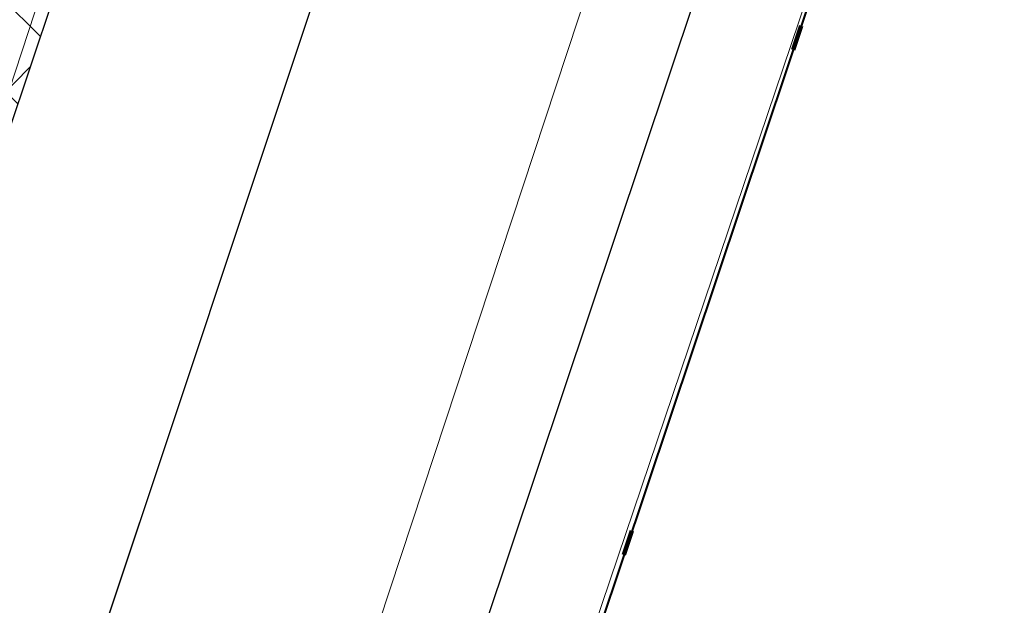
# Model space of a CAD drawing. Header units: metres. Extents: x 6599773 to 13199707, y 5688499 to 11377233.
# Tile 50 of 256: x 6599896.45 to 6599900.33, y 5688683.7 to 5688686.01. Entities that reach past the tile are written whole.
import ezdxf

# ---------------------------------------------------------------- set-up
doc = ezdxf.new("R2010")
doc.units = ezdxf.units.M
doc.header["$MEASUREMENT"] = 0
for name, pattern in [('1', [0]), ('9', [1, 0, -1]), ('BTO', [0]), ('BUG', [1.5, 1, -0.5]), ('GUK', [2, 1.5, -0.5]), ('UPT', [0])]:
    doc.linetypes.add(name, pattern=pattern)
for name, color, linetype, lineweight in [('_kolor chodnik', 50, '1', 0), ('_kolor zjazdy kostka', 7, '1', 0), ('_kolor ścieżka', 10, '1', 0), ('_krawedz jezdni i pobocza', 7, 'BUG', 30), ('_linie rozgran', 100, '9', 90), ('_row', 150, 'CONTINUOUS', 30), ('AS__Nowe_granice', 140, 'CONTINUOUS', 30), ('Kontury', 90, 'GUK', 5), ('OTK_L_5', 7, 'CONTINUOUS', 5), ('OTZ_L_1', 7, 'CONTINUOUS', 5), ('UTTPOM_L_0', 30, 'UPT', 9)]:
    doc.layers.add(name, color=color, linetype=linetype, lineweight=lineweight)
for name, color, linetype, lineweight, true_color in [('_kolor jezdnia', 7, '1', 0, 0x00dbdb), ('_kolor pobocze', 7, '1', 0, 0xff66ff), ('_podział mój', 7, 'BTO', 40, 0xdb70ff)]:
    doc.layers.add(name, color=color, linetype=linetype, lineweight=lineweight, true_color=true_color)
pattern_1 = [(45, (0, 0), (-0.1767766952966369, 0.1767766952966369), []), (135, (0, 0), (-0.1767766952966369, -0.1767766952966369), [])]

msp = doc.modelspace()

# ---------------------------------------------------------------- hatches: boundary and pattern name
at = {"layer": '_kolor chodnik'}
h = msp.add_hatch(dxfattribs=at)
h.set_pattern_fill('ANSI37', color=256, scale=2)
h.set_pattern_definition(pattern_1)
h.paths.add_polyline_path([(6599849.938171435, 5688542.085872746), (6599852.232147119, 5688548.938742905), (6599853.573135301, 5688548.489851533), (6599853.827082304, 5688549.248475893), (6599851.793849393, 5688549.929093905), (6599849.895278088, 5688548.982823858), (6599847.823506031, 5688542.793750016)])
edge = h.paths.add_edge_path()
edge.add_line((6600018.106075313, 5689087.454911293), (6600022.42781917, 5689091.229234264))
edge.add_line((6600022.42781917, 5689091.229234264), (6600020.233254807, 5689093.742094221))
edge.add_line((6600020.233254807, 5689093.742094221), (6600017.159471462, 5689091.057656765))
edge.add_arc((6600023.275194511, 5689085.3851404), 8.341433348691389, 137.1531559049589, 148.8016577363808)
edge.add_line((6600016.140105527, 5689089.706021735), (6600018.106075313, 5689087.454911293))
h.paths.add_polyline_path([(6600038.501784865, 5689187.592294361), (6600037.906968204, 5689187.700586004), (6600037.63829624, 5689186.224843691), (6600038.240083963, 5689186.115282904)])
h.paths.add_polyline_path([(6600069.098302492, 5689360.276020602), (6600068.321239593, 5689360.413462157), (6600068.064048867, 5689358.936495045), (6600068.836639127, 5689358.799546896)])
h.paths.add_polyline_path([(6600082.393785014, 5689362.950258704), (6600082.941124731, 5689366.103121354), (6600081.481377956, 5689366.361351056), (6600080.923159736, 5689363.210828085)])
h.paths.add_polyline_path([(6600074.022236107, 5689388.065861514), (6600072.983907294, 5689388.249860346), (6600072.723374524, 5689386.77253894), (6600073.760538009, 5689386.588865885)])
h.paths.add_polyline_path([(6600105.613104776, 5689486.405659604), (6600106.749499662, 5689489.711933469), (6600105.298891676, 5689490.233346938), (6600104.143487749, 5689486.917306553)], flags=17)
h.paths.add_polyline_path([(6600132.519778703, 5689678.737346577), (6600131.761827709, 5689678.896110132), (6600131.444670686, 5689677.429261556), (6600132.212256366, 5689677.269208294)])
h.paths.add_polyline_path([(6600156.649397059, 5689798.7449027), (6600156.48800471, 5689797.958860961), (6600157.450195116, 5689797.757316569), (6600157.615023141, 5689798.542205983)])
h.paths.add_polyline_path([(6600189.055358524, 5689948.643107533), (6600187.902868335, 5689948.884512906), (6600187.600024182, 5689947.417400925), (6600188.748131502, 5689947.176379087)])
edge = h.paths.add_edge_path()
edge.add_line((6600204.459383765, 5690032.969035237), (6600204.153258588, 5690031.227801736))
edge.add_arc((6600202.328347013, 5690027.299936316), 4.331100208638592, 41.85300125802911, 65.08011549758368, ccw=False)
edge.add_arc((6600032.90393149, 5690051.979071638), 174.020003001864, 352.8070218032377, 353.495463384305)
edge.add_arc((6600202.372679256, 5690027.343587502), 5.999999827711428, 55.12102442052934, 69.64815978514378)
edge = h.paths.add_edge_path()
edge.add_line((6600205.046027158, 5690040.265402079), (6600204.972740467, 5690038.483452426))
edge.add_arc((6600203.986269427, 5690044.401803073), 5.999999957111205, 279.4630688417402, 294.9140560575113)
edge.add_line((6600206.513819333, 5690038.960158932), (6600206.607027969, 5690041.030672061))
edge.add_arc((6600203.986269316, 5690044.401803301), 4.270000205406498, 284.3702444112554, 307.86193139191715, ccw=False)
edge = h.paths.add_edge_path()
edge.add_arc((6600203.547470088, 5690044.558759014), 6.446878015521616, 324.4350091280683, 356.2013368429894, ccw=False)
edge.add_arc((6600203.986269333, 5690044.401803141), 6.00000007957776, 323.2169970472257, 357.4193489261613)
h.paths.add_polyline_path([(6600208.910055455, 5690121.713696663), (6600208.146285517, 5690121.748120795), (6600207.125602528, 5690121.794124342), (6600209.971605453, 5690121.665851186)])
edge = h.paths.add_edge_path()
edge.add_line((6600238.769818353, 5690481.648294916), (6600240.338176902, 5690490.873746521))
edge.add_line((6600240.338176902, 5690490.873746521), (6600241.251295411, 5690510.829461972))
edge.add_line((6600241.251295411, 5690510.829461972), (6600239.524022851, 5690510.928942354))
edge.add_line((6600239.524022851, 5690510.928942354), (6600238.633343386, 5690491.167757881))
edge.add_line((6600238.633343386, 5690491.167757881), (6600234.579716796, 5690467.661262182))
edge.add_line((6600234.579716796, 5690467.661262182), (6600234.449796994, 5690464.966873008))
edge.add_arc((6600242.443669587, 5690464.607462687), 8.00194818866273, 177.4256738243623, 268.2543056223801)
edge.add_line((6600242.199903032, 5690456.609228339), (6600242.216657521, 5690457.359274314))
edge.add_line((6600242.216657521, 5690457.359274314), (6600242.305257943, 5690458.836738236))
edge.add_arc((6600242.444504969, 5690464.607952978), 5.772894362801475, 177.0298084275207, 268.6178439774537, ccw=False)
edge.add_line((6600236.679365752, 5690464.907083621), (6600236.951876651, 5690470.95443634))
edge.add_line((6600236.951876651, 5690470.95443634), (6600238.150786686, 5690478.210832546))
edge.add_line((6600238.150786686, 5690478.210832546), (6600238.769818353, 5690481.648294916))
h.paths.add_polyline_path([(6600238.769818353, 5690481.648294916), (6600238.150786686, 5690478.210832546), (6600239.670056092, 5690477.930590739), (6600240.266710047, 5690481.376366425)], flags=17)
edge = h.paths.add_edge_path()
edge.add_line((6600223.366500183, 5690460.339976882), (6600223.276803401, 5690457.948865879))
edge.add_arc((6600221.105749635, 5690465.64864014), 7.999999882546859, 285.7465040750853, 299.8464885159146)
edge.add_line((6600225.08717264, 5690458.709744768), (6600225.240084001, 5690461.623695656))
edge.add_arc((6600221.105749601, 5690465.648640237), 5.769999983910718, 293.06724420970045, 315.7681070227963, ccw=False)
edge = h.paths.add_edge_path()
edge.add_arc((6600220.025145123, 5690444.676291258), 5.77000016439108, 37.996647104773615, 59.94382588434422, ccw=False)
edge.add_line((6600224.572175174, 5690448.22839199), (6600224.817793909, 5690451.081798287))
edge.add_arc((6600220.025145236, 5690444.676291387), 7.999999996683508, 53.19588653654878, 68.15166733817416)
edge.add_line((6600223.00235276, 5690452.101669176), (6600222.91504296, 5690449.670427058))
edge = h.paths.add_edge_path()
edge.add_arc((6600221.105749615, 5690465.648640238), 7.999999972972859, 328.0222308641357, 357.0132597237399)
edge.add_line((6600229.094882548, 5690465.23180147), (6600229.218816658, 5690467.593604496))
edge.add_line((6600229.218816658, 5690467.593604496), (6600228.218919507, 5690467.645774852))
edge.add_line((6600228.218919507, 5690467.645774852), (6600227.891778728, 5690461.411918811))
h.paths.add_polyline_path([(6600200.980142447, 5690012.236744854), (6600202.31727834, 5690011.956662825), (6600202.522293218, 5690012.935421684), (6600201.182321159, 5690013.216097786)])
h.paths.add_polyline_path([(6600196.457878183, 5689983.98337835), (6600195.202332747, 5689984.246370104), (6600194.899091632, 5689982.777335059), (6600196.150355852, 5689982.515240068)])
edge = h.paths.add_edge_path()
edge.add_line((6600112.305909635, 5689517.99101877), (6600112.691041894, 5689519.807934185))
edge.add_line((6600112.691041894, 5689519.807934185), (6600113.245521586, 5689522.423769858))
edge.add_line((6600113.245521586, 5689522.423769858), (6600111.553124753, 5689522.782507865))
edge.add_line((6600111.553124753, 5689522.782507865), (6600107.405864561, 5689503.217226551))
edge.add_line((6600107.405864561, 5689503.217226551), (6600099.494506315, 5689480.361667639))
edge.add_line((6600099.494506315, 5689480.361667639), (6600099.182814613, 5689478.891218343))
edge.add_arc((6600107.008997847, 5689477.232359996), 8.000059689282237, 168.0325629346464, 257.7529108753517)
edge.add_line((6600105.311960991, 5689469.414366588), (6600105.784990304, 5689471.593619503))
edge.add_arc((6600107.008927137, 5689477.232314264), 5.769999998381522, 168.0321375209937, 257.7533362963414, ccw=False)
edge.add_line((6600101.364343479, 5689478.42879883), (6600101.647245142, 5689479.76342708))
edge.add_line((6600101.647245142, 5689479.76342708), (6600104.143487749, 5689486.917306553))
edge.add_line((6600104.143487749, 5689486.917306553), (6600105.298891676, 5689490.233346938))
edge.add_line((6600105.298891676, 5689490.233346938), (6600108.240043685, 5689498.809726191))
edge.add_line((6600108.240043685, 5689498.809726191), (6600112.305909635, 5689517.99101877))
h.paths.add_polyline_path([(6600136.009573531, 5689645.499114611), (6600138.333647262, 5689645.012304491), (6600138.661671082, 5689646.578318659), (6600134.869459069, 5689647.372651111)])
at = {"layer": '_kolor jezdnia'}
h = msp.add_hatch(dxfattribs=at)
h.set_pattern_fill('ANSI37', color=256, scale=2.2)
h.set_pattern_definition([(311.9999999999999, (0, 0), (0.2043648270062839, 0.1840109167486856), []), (41.99999999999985, (0, 0), (-0.1840109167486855, 0.2043648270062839), [])])
edge = h.paths.add_edge_path()
edge.add_line((6599833.066047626, 5688539.933393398), (6599850.649511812, 5688527.983462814))
edge.add_arc((6599857.337592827, 5688536.653968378), 10.95025544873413, 169.5012687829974, 232.3548431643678, ccw=False)
edge.add_arc((6599858.085851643, 5688536.618142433), 11.69295282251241, 162.2507788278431, 169.9967502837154, ccw=False)
edge.add_line((6599846.949484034, 5688540.182754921), (6599847.823506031, 5688542.793750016))
edge.add_line((6599847.823506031, 5688542.793750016), (6599849.895278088, 5688548.982823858))
edge.add_line((6599849.895278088, 5688548.982823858), (6599852.434748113, 5688556.56906746))
edge.add_line((6599852.434748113, 5688556.56906746), (6599928.48625871, 5688783.760284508))
edge.add_line((6599928.48625871, 5688783.760284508), (6599931.025728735, 5688791.34652811))
edge.add_line((6599931.025728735, 5688791.34652811), (6599996.657773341, 5688987.411326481))
edge.add_line((6599996.657773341, 5688987.411326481), (6599999.197243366, 5688994.997570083))
edge.add_line((6599999.197243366, 5688994.997570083), (6600021.930100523, 5689062.908193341))
edge.add_line((6600021.930100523, 5689062.908193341), (6600017.620224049, 5689067.371531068))
edge.add_line((6600017.620224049, 5689067.371531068), (6600016.714558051, 5689064.654078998))
edge.add_line((6600016.714558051, 5689064.654078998), (6600012.423620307, 5689051.835617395))
edge.add_line((6600012.423620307, 5689051.835617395), (6600009.884150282, 5689044.249373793))
edge.add_line((6600009.884150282, 5689044.249373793), (6599977.53516164, 5688947.612159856))
edge.add_line((6599977.53516164, 5688947.612159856), (6599974.995691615, 5688940.025916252))
edge.add_line((6599974.995691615, 5688940.025916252), (6599942.096912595, 5688841.746295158))
edge.add_line((6599942.096912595, 5688841.746295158), (6599939.557442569, 5688834.160051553))
edge.add_line((6599939.557442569, 5688834.160051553), (6599882.679288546, 5688664.246042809))
edge.add_line((6599882.679288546, 5688664.246042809), (6599880.139818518, 5688656.659799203))
edge.add_line((6599880.139818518, 5688656.659799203), (6599852.464543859, 5688573.984527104))
edge.add_line((6599852.464543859, 5688573.984527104), (6599842.470137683, 5688544.127903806))
edge.add_arc((6599835.706422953, 5688546.652910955), 7.219660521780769, 248.54809133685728, 339.52856074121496, ccw=False)
h.paths.add_polyline_path([(6600044.653202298, 5689172.271628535), (6600046.276244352, 5689181.431901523), (6600047.759199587, 5689189.801539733), (6600051.0603021, 5689208.432603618), (6600052.368792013, 5689215.817578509), (6600054.808584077, 5689229.587499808), (6600056.11707399, 5689236.972474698), (6600057.346666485, 5689243.912161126), (6600058.655146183, 5689251.297078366), (6600058.831439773, 5689252.292060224), (6600060.098987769, 5689259.445963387), (6600060.139929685, 5689259.677035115), (6600061.407468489, 5689266.830886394), (6600072.329030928, 5689328.470998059), (6600073.637511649, 5689335.855921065), (6600077.337304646, 5689356.73715072), (6600078.820259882, 5689365.106788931), (6600081.142794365, 5689378.214921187), (6600082.53851694, 5689386.092227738), (6600095.187867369, 5689457.483787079), (6600091.082877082, 5689465.8405575), (6600089.043088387, 5689454.328211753), (6600087.870641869, 5689447.711051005), (6600087.560133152, 5689445.958573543), (6600086.562151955, 5689440.326076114), (6600082.433200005, 5689417.022719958), (6600080.95024477, 5689408.65308175), (6600077.202698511, 5689387.502337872), (6600075.719743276, 5689379.132699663), (6600073.469199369, 5689366.430874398), (6600071.986244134, 5689358.061236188), (6600069.986864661, 5689346.776955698), (6600068.591142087, 5689338.899649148), (6600065.559290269, 5689321.78820693), (6600064.163567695, 5689313.91090038), (6600059.719426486, 5689288.828650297), (6600058.323703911, 5689280.951343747), (6600057.563846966, 5689276.662793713), (6600056.168124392, 5689268.785487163), (6600054.804920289, 5689261.091711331), (6600053.409197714, 5689253.214404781), (6600053.264817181, 5689252.399536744), (6600051.869094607, 5689244.522230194), (6600051.183555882, 5689240.653124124), (6600049.787833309, 5689232.775817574), (6600046.593849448, 5689214.749319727), (6600045.198126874, 5689206.872013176), (6600044.41754409, 5689202.466488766), (6600042.934588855, 5689194.096850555), (6600036.429952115, 5689157.38538759), (6600034.94699688, 5689149.01574938), (6600030.579776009, 5689124.367629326), (6600027.529365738, 5689107.151445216), (6600024.895072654, 5689094.014582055), (6600030.583685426, 5689094.264316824), (6600032.945013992, 5689106.191885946), (6600043.170247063, 5689163.901990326)])
edge = h.paths.add_edge_path()
edge.add_line((6600111.106812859, 5689535.144351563), (6600111.256844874, 5689535.85214863))
edge.add_line((6600111.256844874, 5689535.85214863), (6600112.915748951, 5689543.678261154))
edge.add_line((6600112.915748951, 5689543.678261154), (6600117.304772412, 5689564.384094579))
edge.add_line((6600117.304772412, 5689564.384094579), (6600119.067357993, 5689572.699339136))
edge.add_line((6600119.067357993, 5689572.699339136), (6600120.087667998, 5689577.512794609))
edge.add_line((6600120.087667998, 5689577.512794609), (6600121.64289057, 5689584.849775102))
edge.add_line((6600121.64289057, 5689584.849775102), (6600128.436769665, 5689616.900852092))
edge.add_line((6600128.436769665, 5689616.900852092), (6600129.991992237, 5689624.237832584))
edge.add_line((6600129.991992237, 5689624.237832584), (6600132.660554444, 5689636.827148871))
edge.add_line((6600132.660554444, 5689636.827148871), (6600133.208838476, 5689639.444704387))
edge.add_line((6600133.208838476, 5689639.444704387), (6600134.848957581, 5689647.274775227))
edge.add_line((6600134.848957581, 5689647.274775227), (6600138.97649476, 5689666.979995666))
edge.add_line((6600138.97649476, 5689666.979995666), (6600140.51410642, 5689674.320687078))
edge.add_line((6600140.51410642, 5689674.320687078), (6600145.209128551, 5689696.735129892))
edge.add_line((6600145.209128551, 5689696.735129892), (6600146.746740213, 5689704.075821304))
edge.add_line((6600146.746740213, 5689704.075821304), (6600151.462308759, 5689726.588354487))
edge.add_line((6600151.462308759, 5689726.588354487), (6600152.999920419, 5689733.929045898))
edge.add_line((6600152.999920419, 5689733.929045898), (6600155.244070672, 5689744.642813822))
edge.add_line((6600155.244070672, 5689744.642813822), (6600156.781682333, 5689751.983505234))
edge.add_line((6600156.781682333, 5689751.983505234), (6600161.635515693, 5689775.156126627))
edge.add_line((6600161.635515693, 5689775.156126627), (6600163.378142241, 5689783.475576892))
edge.add_line((6600163.378142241, 5689783.475576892), (6600163.850769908, 5689785.731942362))
edge.add_line((6600163.850769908, 5689785.731942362), (6600167.028500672, 5689800.90270461))
edge.add_line((6600167.028500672, 5689800.90270461), (6600179.490888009, 5689860.399222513))
edge.add_line((6600179.490888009, 5689860.399222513), (6600181.233514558, 5689868.718672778))
edge.add_line((6600181.233514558, 5689868.718672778), (6600181.84713393, 5689871.648144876))
edge.add_line((6600181.84713393, 5689871.648144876), (6600183.38474559, 5689878.988836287))
edge.add_line((6600183.38474559, 5689878.988836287), (6600184.935818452, 5689886.393792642))
edge.add_line((6600184.935818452, 5689886.393792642), (6600186.575937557, 5689894.223863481))
edge.add_line((6600186.575937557, 5689894.223863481), (6600194.051338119, 5689929.912074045))
edge.add_line((6600194.051338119, 5689929.912074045), (6600195.691457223, 5689937.742144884))
edge.add_line((6600195.691457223, 5689937.742144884), (6600202.915799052, 5689972.231779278))
edge.add_line((6600202.915799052, 5689972.231779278), (6600204.555918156, 5689980.061850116))
edge.add_line((6600204.555918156, 5689980.061850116), (6600206.062781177, 5689987.255744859))
edge.add_line((6600206.062781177, 5689987.255744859), (6600207.702900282, 5689995.085815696))
edge.add_line((6600207.702900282, 5689995.085815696), (6600210.232559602, 5690007.162628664))
edge.add_line((6600210.232559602, 5690007.162628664), (6600211.694938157, 5690014.144150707))
edge.add_arc((6600028.177652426, 5690052.584442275), 187.5000004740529, 348.1696294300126, 357.4195276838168)
edge.add_line((6600215.487522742, 5690044.142720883), (6600208.310270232, 5690026.480446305))
edge.add_arc((6600032.903933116, 5690051.97907145), 177.2500013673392, 348.1696294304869, 351.7289130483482, ccw=False)
edge.add_line((6600206.38894146, 5690015.640182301), (6600205.966941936, 5690013.625519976))
edge.add_line((6600205.966941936, 5690013.625519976), (6600204.326822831, 5690005.795449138))
edge.add_line((6600204.326822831, 5690005.795449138), (6600197.076961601, 5689971.183982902))
edge.add_line((6600197.076961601, 5689971.183982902), (6600195.334335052, 5689962.864532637))
edge.add_line((6600195.334335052, 5689962.864532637), (6600193.44722506, 5689953.855305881))
edge.add_line((6600193.44722506, 5689953.855305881), (6600191.909227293, 5689946.512771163))
edge.add_line((6600191.909227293, 5689946.512771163), (6600185.49684423, 5689915.899498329))
edge.add_line((6600185.49684423, 5689915.899498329), (6600183.856521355, 5689908.068454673))
edge.add_line((6600183.856521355, 5689908.068454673), (6600182.066605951, 5689899.523243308))
edge.add_line((6600182.066605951, 5689899.523243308), (6600180.32407057, 5689891.204228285))
edge.add_line((6600180.32407057, 5689891.204228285), (6600174.320344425, 5689862.541919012))
edge.add_line((6600174.320344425, 5689862.541919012), (6600172.577809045, 5689854.222903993))
edge.add_line((6600172.577809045, 5689854.222903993), (6600163.663810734, 5689811.666703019))
edge.add_line((6600163.663810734, 5689811.666703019), (6600162.023782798, 5689803.837067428))
edge.add_line((6600162.023782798, 5689803.837067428), (6600160.924220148, 5689798.587659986))
edge.add_line((6600160.924220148, 5689798.587659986), (6600159.279208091, 5689790.734229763))
edge.add_line((6600159.279208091, 5689790.734229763), (6600157.107250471, 5689780.365115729))
edge.add_line((6600157.107250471, 5689780.365115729), (6600155.462238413, 5689772.511685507))
edge.add_line((6600155.462238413, 5689772.511685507), (6600153.380318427, 5689762.572418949))
edge.add_line((6600153.380318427, 5689762.572418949), (6600151.735124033, 5689754.718118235))
edge.add_line((6600151.735124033, 5689754.718118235), (6600148.586504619, 5689739.686336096))
edge.add_line((6600148.586504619, 5689739.686336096), (6600146.885007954, 5689731.563243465))
edge.add_line((6600146.885007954, 5689731.563243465), (6600141.75088822, 5689707.052510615))
edge.add_line((6600141.75088822, 5689707.052510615), (6600140.110896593, 5689699.223048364))
edge.add_line((6600140.110896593, 5689699.223048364), (6600133.483561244, 5689667.583574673))
edge.add_line((6600133.483561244, 5689667.583574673), (6600131.860394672, 5689659.834436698))
edge.add_line((6600131.860394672, 5689659.834436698), (6600131.740984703, 5689659.26436315))
edge.add_line((6600131.740984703, 5689659.26436315), (6600130.117814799, 5689651.515209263))
edge.add_line((6600130.117814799, 5689651.515209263), (6600127.278733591, 5689637.961189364))
edge.add_line((6600127.278733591, 5689637.961189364), (6600126.924568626, 5689636.290366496))
edge.add_line((6600126.924568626, 5689636.290366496), (6600125.166244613, 5689627.995226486))
edge.add_line((6600125.166244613, 5689627.995226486), (6600118.009503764, 5689594.232298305))
edge.add_line((6600118.009503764, 5689594.232298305), (6600116.251179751, 5689585.937158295))
edge.add_line((6600116.251179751, 5689585.937158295), (6600113.665314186, 5689573.737975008))
edge.add_line((6600113.665314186, 5689573.737975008), (6600111.898534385, 5689565.402943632))
edge.add_line((6600111.898534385, 5689565.402943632), (6600104.889982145, 5689532.33911599))
edge.add_line((6600104.889982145, 5689532.33911599), (6600103.226635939, 5689524.492047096))
edge.add_line((6600103.226635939, 5689524.492047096), (6600096.623876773, 5689493.342605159))
edge.add_line((6600096.623876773, 5689493.342605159), (6600094.968986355, 5689485.53542763))
edge.add_line((6600094.968986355, 5689485.53542763), (6600094.300101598, 5689482.379870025))
edge.add_line((6600094.300101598, 5689482.379870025), (6600099.182814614, 5689478.891218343))
edge.add_line((6600099.182814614, 5689478.891218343), (6600099.494506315, 5689480.361667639))
edge.add_line((6600099.494506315, 5689480.361667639), (6600111.106812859, 5689535.144351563))
edge = h.paths.add_edge_path()
edge.add_arc((6600239.213891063, 5690851.4003676), 10.0000000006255, -2.8342403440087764, 76.13703556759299, ccw=False)
edge.add_line((6600249.201658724, 5690850.905901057), (6600249.082723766, 5690848.503524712))
edge.add_line((6600249.082723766, 5690848.503524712), (6600247.016487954, 5690806.767468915))
edge.add_line((6600247.016487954, 5690806.767468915), (6600246.092398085, 5690789.152178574))
edge.add_line((6600246.092398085, 5690789.152178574), (6600233.768116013, 5690572.015170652))
edge.add_line((6600233.768116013, 5690572.015170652), (6600228.959056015, 5690465.29620206))
edge.add_line((6600228.959056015, 5690465.29620206), (6600234.588724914, 5690465.017134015))
edge.add_line((6600234.588724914, 5690465.017134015), (6600239.26254019, 5690571.767576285))
edge.add_line((6600239.26254019, 5690571.767576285), (6600252.505038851, 5690806.400146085))
edge.add_line((6600252.505038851, 5690806.400146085), (6600254.569211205, 5690848.094521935))
edge.add_arc((6600262.559425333, 5690847.6989487), 7.999999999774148, 76.13703557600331, 177.1657596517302, ccw=False)
edge.add_line((6600264.476229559, 5690855.465921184), (6600241.609896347, 5690861.109083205))
edge = h.paths.add_edge_path()
edge.add_line((6600250.031475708, 5690451.625307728), (6600250.231741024, 5690455.772579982))
edge.add_line((6600250.231741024, 5690455.772579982), (6600246.257763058, 5690456.417303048))
edge.add_line((6600246.257763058, 5690456.417303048), (6600242.171761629, 5690456.61060902))
edge.add_arc((6600242.563100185, 5690464.586983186), 7.985968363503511, 176.9123644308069, 267.1911945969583, ccw=False)
edge.add_line((6600234.588724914, 5690465.017134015), (6600228.959056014, 5690465.29620206))
edge.add_arc((6600220.965133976, 5690465.657286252), 8.002072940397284, 267.8289300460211, 357.413716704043, ccw=False)
edge.add_line((6600220.661989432, 5690457.660957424), (6600212.406915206, 5690458.119572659))
edge.add_line((6600212.406915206, 5690458.119572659), (6600208.431872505, 5690457.817501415))
edge.add_line((6600208.431872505, 5690457.817501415), (6600208.233912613, 5690454.548331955))
edge.add_line((6600208.233912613, 5690454.548331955), (6600212.129565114, 5690453.127270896))
edge.add_line((6600212.129565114, 5690453.127270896), (6600218.640548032, 5690452.76554962))
edge.add_line((6600218.640548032, 5690452.76554962), (6600216.486747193, 5690452.885205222))
edge.add_line((6600216.486747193, 5690452.885205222), (6600220.46890539, 5690452.663974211))
edge.add_arc((6600220.025145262, 5690444.676291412), 7.999999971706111, -0.3386579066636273, 86.8201700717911, ccw=False)
edge.add_line((6600228.025005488, 5690444.629006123), (6600227.803602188, 5690439.649256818))
edge.add_line((6600227.803602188, 5690439.649256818), (6600226.885525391, 5690435.936828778))
edge.add_line((6600226.885525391, 5690435.936828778), (6600225.534849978, 5690405.967249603))
edge.add_line((6600225.534849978, 5690405.967249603), (6600226.115199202, 5690402.187514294))
edge.add_line((6600226.115199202, 5690402.187514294), (6600213.445139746, 5690121.008786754))
edge.add_line((6600213.445139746, 5690121.008786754), (6600213.352800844, 5690118.960058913))
edge.add_line((6600213.352800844, 5690118.960058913), (6600209.980184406, 5690044.131649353))
edge.add_arc((6600203.986269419, 5690044.401803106), 5.999999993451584, 257.4162346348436, 357.41934921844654, ccw=False)
edge.add_line((6600202.679069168, 5690038.545931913), (6600201.589735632, 5690033.666039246))
edge.add_line((6600201.589735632, 5690033.666039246), (6600203.67987942, 5690033.199458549))
edge.add_arc((6600202.372679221, 5690027.343587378), 5.999999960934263, -8.27108729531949, 77.41623506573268, ccw=False)
edge.add_line((6600208.310270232, 5690026.480446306), (6600215.487522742, 5690044.142720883))
edge.add_line((6600215.487522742, 5690044.142720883), (6600216.199687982, 5690059.944661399))
edge.add_line((6600216.199687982, 5690059.944661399), (6600216.537356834, 5690067.437056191))
edge.add_line((6600216.537356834, 5690067.437056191), (6600223.893528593, 5690230.66011469))
edge.add_line((6600223.893528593, 5690230.66011469), (6600224.231197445, 5690238.152509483))
edge.add_line((6600224.231197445, 5690238.152509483), (6600233.507835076, 5690443.987992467))
edge.add_arc((6600241.499722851, 5690443.627812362), 7.999999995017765, 87.29208981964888, 177.4195277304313, ccw=False)
edge.add_line((6600241.877677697, 5690451.618879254), (6600246.021541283, 5690451.422886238))
edge.add_line((6600246.021541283, 5690451.422886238), (6600246.427694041, 5690451.443388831))
edge.add_line((6600246.427694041, 5690451.443388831), (6600246.793970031, 5690451.461878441))
edge.add_line((6600246.793970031, 5690451.461878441), (6600250.031475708, 5690451.625307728))
edge = h.paths.add_edge_path()
edge.add_line((6600007.33756506, 5689086.20374581), (6600006.980466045, 5689080.740822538))
edge.add_line((6600006.980466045, 5689080.740822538), (6600007.229745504, 5689080.720859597))
edge.add_line((6600007.229745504, 5689080.720859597), (6600008.093335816, 5689080.601653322))
edge.add_line((6600008.093335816, 5689080.601653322), (6600008.702681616, 5689080.53831051))
edge.add_arc((6600008.140193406, 5689070.554142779), 9.999999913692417, -18.557800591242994, 86.77547804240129, ccw=False)
edge.add_line((6600017.620224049, 5689067.371531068), (6600021.930100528, 5689062.908193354))
edge.add_arc((6599734.83819726, 5689159.011261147), 302.7499967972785, 341.4922000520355, 343.8640860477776)
edge.add_arc((6600034.895369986, 5689072.315877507), 9.581213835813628, 98.63328270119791, 164.5273290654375, ccw=False)
edge.add_line((6600033.457137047, 5689081.788529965), (6600033.832640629, 5689081.798737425))
edge.add_line((6600033.832640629, 5689081.798737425), (6600034.422462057, 5689082.05700874))
edge.add_line((6600034.422462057, 5689082.05700874), (6600036.833623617, 5689082.139040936))
edge.add_line((6600036.833623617, 5689082.139040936), (6600036.730225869, 5689087.148851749))
edge.add_line((6600036.730225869, 5689087.148851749), (6600036.579860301, 5689087.134303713))
edge.add_arc((6600036.479565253, 5689093.136286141), 6.002820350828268, 169.1687651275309, 270.9573417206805, ccw=False)
edge.add_line((6600030.583685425, 5689094.264316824), (6600024.895072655, 5689094.014582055))
edge.add_arc((6600015.200558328, 5689096.162123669), 9.929528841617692, 271.0943432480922, 347.5094668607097, ccw=False)
edge.add_arc((6600014.909438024, 5689089.646776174), 3.446070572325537, 264.4236009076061, 278.0194998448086, ccw=False)
edge.add_line((6600014.574573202, 5689086.217014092), (6600014.299554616, 5689086.232508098))
edge.add_line((6600014.299554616, 5689086.232508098), (6600010.474232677, 5689086.448019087))
edge.add_line((6600010.474232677, 5689086.448019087), (6600007.33756506, 5689086.20374581))
edge = h.paths.add_edge_path()
edge.add_line((6600105.490725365, 5689463.953528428), (6600106.927559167, 5689464.047234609))
edge.add_line((6600106.927559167, 5689464.047234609), (6600107.835, 5689468.66))
edge.add_line((6600107.835, 5689468.66), (6600105.311960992, 5689469.414366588))
edge.add_arc((6600107.008997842, 5689477.232359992), 8.000059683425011, 168.0325628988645, 257.7529109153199, ccw=False)
edge.add_line((6600099.182814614, 5689478.891218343), (6600094.300101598, 5689482.379870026))
edge.add_arc((6600586.245114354, 5689378.10423892), 502.8750369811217, 168.032376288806, 169.9522165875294)
edge.add_line((6600091.082877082, 5689465.8405575), (6600095.187867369, 5689457.483787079))
edge.add_arc((6600103.06517392, 5689456.088064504), 8.000000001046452, 77.7533362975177, 169.9524553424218, ccw=False)
edge.add_line((6600104.762140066, 5689463.906012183), (6600105.490725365, 5689463.953528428))
at = {"layer": '_kolor pobocze'}
h = msp.add_hatch(dxfattribs=at)
h.set_pattern_fill('ANSI37', color=256, scale=2)
h.set_pattern_definition(pattern_1)
h.paths.add_polyline_path([(6599932.160925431, 5688783.321107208), (6599932.399290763, 5688784.03222046), (6599930.384830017, 5688784.706554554), (6599928.486258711, 5688783.760284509), (6599900.424162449, 5688699.929447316), (6599901.135372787, 5688699.691372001), (6599929.09885504, 5688783.227616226), (6599930.441347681, 5688783.896730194)])
h.paths.add_polyline_path([(6599863.82305472, 5688584.885679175), (6599865.461509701, 5688584.337302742), (6599865.699847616, 5688585.0483342), (6599863.76653706, 5688585.69550354), (6599861.867965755, 5688584.749233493), (6599852.434748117, 5688556.569067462), (6599852.907883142, 5688555.619781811), (6599862.297350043, 5688583.669249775), (6599862.358334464, 5688583.85143058), (6599862.480562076, 5688584.216565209)])
h.paths.add_polyline_path([(6599865.891775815, 5688591.038664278), (6599865.217260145, 5688592.39199476), (6599901.135372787, 5688699.691372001), (6599900.424162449, 5688699.929447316), (6599864.407435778, 5688592.335477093), (6599865.353705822, 5688590.436905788), (6599867.288949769, 5688589.789089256), (6599867.527342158, 5688590.500283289)])
at = {"layer": '_kolor zjazdy kostka'}
h = msp.add_hatch(dxfattribs=at)
h.set_pattern_fill('ANSI37', color=256, scale=2)
h.set_pattern_definition(pattern_1)
h.paths.add_polyline_path([(6600244.137440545, 5690813.934732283), (6600242.369522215, 5690814.022127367), (6600242.097568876, 5690808.528921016), (6600243.865482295, 5690808.44142671)])
h.paths.add_polyline_path([(6600247.012128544, 5690806.679412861), (6600247.44273645, 5690815.377295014), (6600247.393289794, 5690814.378518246), (6600247.113277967, 5690808.722537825)])
h.paths.add_polyline_path([(6600242.297085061, 5690788.088808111), (6600240.958726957, 5690788.155683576), (6600240.648818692, 5690782.664569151), (6600241.987258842, 5690782.599147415)])
h.paths.add_polyline_path([(6600245.558275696, 5690780.919298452), (6600246.037231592, 5690789.405686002), (6600244.985820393, 5690788.453468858), (6600244.612601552, 5690781.981345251)])
h.paths.add_polyline_path([(6600241.348405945, 5690723.711515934), (6600242.272017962, 5690722.691689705), (6600242.749709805, 5690731.155680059), (6600241.698138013, 5690730.203317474), (6600241.472690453, 5690726.27550499)])
h.paths.add_polyline_path([(6600225.772794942, 5690394.589141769), (6600224.731429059, 5690393.637598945), (6600224.461246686, 5690387.644646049), (6600225.412923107, 5690386.603142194)])
h.paths.add_polyline_path([(6600223.012390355, 5690333.280720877), (6600223.372595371, 5690341.272607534), (6600222.32835346, 5690340.318436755), (6600222.058239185, 5690334.324941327)])
h.paths.add_polyline_path([(6600215.496388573, 5690166.390602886), (6600215.856593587, 5690174.382489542), (6600214.812834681, 5690173.428760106), (6600214.542018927, 5690167.435062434)])
h.paths.add_polyline_path([(6600212.446537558, 5690121.053392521), (6600213.399499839, 5690120.010473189), (6600213.788744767, 5690128.503024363), (6600212.745135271, 5690127.54943145)])
h.paths.add_polyline_path([(6600209.977420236, 5690121.665589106), (6600210.225142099, 5690127.162117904), (6600207.346107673, 5690127.291879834), (6600207.119593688, 5690121.794395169)])
h.paths.add_polyline_path([(6600207.950178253, 5690070.725854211), (6600204.880846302, 5690070.828947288), (6600204.643784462, 5690065.333808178), (6600207.702521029, 5690065.204598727)])
h.paths.add_polyline_path([(6600200.981479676, 5690012.236464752), (6600199.969248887, 5690007.339980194), (6600201.282587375, 5690007.064882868), (6600202.31726072, 5690011.956666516)])
h.paths.add_polyline_path([(6600193.613960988, 5689970.406358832), (6600192.398010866, 5689970.660657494), (6600191.286205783, 5689965.274578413), (6600192.486379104, 5689965.023185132)])
h.paths.add_polyline_path([(6600189.061271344, 5689948.671423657), (6600189.984133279, 5689953.050774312), (6600188.818902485, 5689953.32186217), (6600187.908781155, 5689948.91282903)])
h.paths.add_polyline_path([(6600180.976201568, 5689915.317449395), (6600179.952861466, 5689910.421322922), (6600181.008474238, 5689910.200199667), (6600182.033843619, 5689915.09540201)])
h.paths.add_polyline_path([(6600176.508279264, 5689893.538690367), (6600177.476023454, 5689893.335973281), (6600178.603605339, 5689898.719146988), (6600177.636002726, 5689898.922290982)])
h.paths.add_polyline_path([(6600179.28182965, 5689859.401159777), (6600180.522246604, 5689860.211927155), (6600181.057490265, 5689860.561775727), (6600183.598022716, 5689860.029600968), (6600184.726606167, 5689865.412570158), (6600182.186324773, 5689865.943033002), (6600181.604764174, 5689866.832779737), (6600181.024456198, 5689867.720610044)])
h.paths.add_polyline_path([(6600160.20081012, 5689810.862606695), (6600159.232772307, 5689811.065842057), (6600158.207991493, 5689806.171529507), (6600159.17573568, 5689805.968812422)])
h.paths.add_polyline_path([(6600156.493917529, 5689797.987177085), (6600155.463416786, 5689793.068691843), (6600156.431160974, 5689792.865974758), (6600157.461419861, 5689797.784520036)])
edge = h.paths.add_edge_path()
edge.add_arc((6600173.111981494, 5689800.679690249), 5.999999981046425, 204.6731153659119, 239.5411154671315, ccw=False)
edge.add_arc((6600173.162096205, 5689800.685330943), 6.047914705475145, 168.3203586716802, 204.5234866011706, ccw=False)
edge.add_line((6600167.239404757, 5689801.909666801), (6600163.65166784, 5689784.781499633))
edge.add_arc((6600169.524220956, 5689783.551410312), 5.999999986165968, 139.2146049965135, 168.1696294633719, ccw=False)
edge.add_arc((6600169.524220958, 5689783.551410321), 5.999999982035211, 96.80962310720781, 139.2146050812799, ccw=False)
edge.add_line((6600168.81279652, 5689789.509083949), (6600170.070461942, 5689795.507731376))
h.paths.add_polyline_path([(6600163.526364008, 5689776.866746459), (6600166.051243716, 5689776.337874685), (6600167.179826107, 5689781.720838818), (6600164.653945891, 5689782.24992016), (6600163.941148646, 5689783.340449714), (6600163.493329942, 5689784.025580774), (6600161.750703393, 5689775.706130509), (6600162.438017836, 5689776.155376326)])
h.paths.add_polyline_path([(6600152.614191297, 5689774.643430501), (6600153.639138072, 5689779.536616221), (6600152.646757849, 5689779.74492896), (6600151.646447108, 5689774.846147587)])
h.paths.add_polyline_path([(6600150.121074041, 5689767.466820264), (6600148.177624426, 5689758.167954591), (6600149.115997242, 5689757.971390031), (6600151.066362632, 5689767.268392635)])
h.paths.add_polyline_path([(6600142.970741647, 5689739.332500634), (6600141.888449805, 5689734.142420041), (6600144.036614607, 5689733.695518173), (6600145.123068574, 5689738.882330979)])
h.paths.add_polyline_path([(6600136.256357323, 5689701.052153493), (6600137.154085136, 5689700.864096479), (6600138.287960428, 5689706.274871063), (6600137.38649247, 5689706.464182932)])
h.paths.add_polyline_path([(6600130.081494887, 5689667.099389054), (6600129.212847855, 5689667.281639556), (6600128.083282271, 5689661.898895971), (6600128.953953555, 5689661.716447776)])
h.paths.add_polyline_path([(6600128.397394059, 5689659.030340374), (6600127.554144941, 5689659.207226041), (6600126.493408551, 5689653.810049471), (6600127.269860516, 5689653.647397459)])
h.paths.add_polyline_path([(6600134.990411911, 5689640.633636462), (6600137.30714639, 5689640.148363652), (6600138.339560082, 5689645.040620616), (6600136.015486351, 5689645.500958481), (6600135.435178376, 5689646.388788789), (6600134.8548704, 5689647.276619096), (6600133.214751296, 5689639.446548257), (6600134.102581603, 5689640.026856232)])
h.paths.add_polyline_path([(6600122.164164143, 5689634.294831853), (6600121.024067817, 5689628.914244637), (6600122.015114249, 5689628.705875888), (6600123.155614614, 5689634.086346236)])
h.paths.add_polyline_path([(6600114.542075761, 5689593.450769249), (6600113.493359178, 5689593.398339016), (6600112.364315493, 5689588.045694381), (6600113.29076438, 5689587.547532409)])
h.paths.add_polyline_path([(6600110.194543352, 5689572.941097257), (6600109.207819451, 5689573.148880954), (6600108.06771793, 5689567.768269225), (6600109.050143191, 5689567.53521504)])
h.paths.add_polyline_path([(6600119.083213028, 5689565.540446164), (6600119.089125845, 5689565.542290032), (6600121.462438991, 5689565.065690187), (6600122.598093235, 5689570.447168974), (6600120.229622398, 5689570.949214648), (6600119.651446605, 5689571.8119627), (6600119.073270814, 5689572.72765526), (6600117.310757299, 5689564.412754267)])
h.paths.add_polyline_path([(6600101.698666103, 5689532.937884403), (6600100.730666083, 5689533.141679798), (6600099.694214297, 5689528.250234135), (6600100.669121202, 5689528.045267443)])
h.paths.add_polyline_path([(6600094.06402112, 5689496.827028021), (6600093.080194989, 5689497.033910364), (6600092.036590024, 5689492.143967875), (6600093.038865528, 5689491.933250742)])
h.paths.add_polyline_path([(6600083.709836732, 5689453.749808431), (6600082.738586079, 5689448.336231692), (6600084.647281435, 5689448.027407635), (6600085.606840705, 5689453.416583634)])
h.paths.add_polyline_path([(6600084.434394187, 5689446.825895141), (6600083.731191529, 5689446.921126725), (6600082.928047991, 5689442.491821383), (6600083.649300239, 5689442.394910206)])
h.paths.add_polyline_path([(6600078.04194071, 5689410.721110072), (6600078.996952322, 5689416.137564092), (6600078.0548333, 5689416.304853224), (6600077.111232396, 5689410.886043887)])
h.paths.add_polyline_path([(6600072.911565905, 5689386.768652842), (6600071.96046622, 5689381.312635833), (6600072.800073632, 5689381.163221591), (6600073.76645083, 5689386.590709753)])
h.paths.add_polyline_path([(6600082.887400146, 5689379.432062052), (6600085.278102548, 5689379.034943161), (6600086.160383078, 5689383.956496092), (6600083.759726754, 5689384.355378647), (6600083.152078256, 5689385.224725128), (6600082.544429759, 5689386.094071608), (6600081.148707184, 5689378.216765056), (6600082.018053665, 5689378.824413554)])
h.paths.add_polyline_path([(6600080.731401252, 5689363.247695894), (6600080.041469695, 5689363.369939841), (6600079.433821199, 5689364.239286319), (6600078.8261727, 5689365.108632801), (6600077.343217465, 5689356.73899459), (6600078.212563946, 5689357.346643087), (6600079.081910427, 5689357.954291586), (6600081.429189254, 5689357.564866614), (6600082.388748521, 5689362.980514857)])
h.paths.add_polyline_path([(6600069.104215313, 5689360.304336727), (6600070.063917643, 5689365.720487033), (6600069.2708267, 5689365.861009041), (6600068.327152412, 5689360.441778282)])
h.paths.add_polyline_path([(6600066.55061698, 5689345.891799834), (6600065.546169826, 5689346.069805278), (6600064.677796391, 5689341.145792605), (6600065.678290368, 5689340.968483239)])
h.paths.add_polyline_path([(6600061.138656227, 5689321.077501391), (6600060.270282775, 5689316.15348863), (6600061.250715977, 5689315.979734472), (6600062.127590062, 5689320.902245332)])
h.paths.add_polyline_path([(6600055.325252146, 5689288.11325564), (6600054.456878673, 5689283.189242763), (6600055.410852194, 5689283.020177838), (6600056.28317863, 5689287.917022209)])
h.paths.add_polyline_path([(6600048.045675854, 5689182.819289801), (6600050.371939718, 5689182.407116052), (6600051.314445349, 5689187.67761207), (6600048.980409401, 5689188.064690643), (6600048.372760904, 5689188.934037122), (6600047.765112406, 5689189.803383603), (6600046.306982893, 5689181.603992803), (6600046.972918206, 5689182.069462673)])
h.paths.add_polyline_path([(6600040.943690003, 5689201.374141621), (6600039.339175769, 5689201.66987967), (6600038.429882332, 5689196.244216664), (6600039.984130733, 5689195.958493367)])
h.paths.add_polyline_path([(6600032.993704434, 5689156.473759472), (6600032.278185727, 5689156.600537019), (6600031.299242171, 5689151.188930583), (6600032.034145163, 5689151.058111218)])
h.paths.add_polyline_path([(6600026.309179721, 5689123.603833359), (6600025.417362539, 5689118.683970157), (6600026.271201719, 5689118.532684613), (6600027.143528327, 5689123.456001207)])
h.paths.add_polyline_path([(6600013.302986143, 5689054.462576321), (6600015.84245617, 5689062.048819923), (6600014.576741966, 5689061.417973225), (6600012.672139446, 5689055.728290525)])
h.paths.add_polyline_path([(6599974.547216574, 5688938.686171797), (6599977.086686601, 5688946.272415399), (6599975.820972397, 5688945.641568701), (6599973.916369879, 5688939.951886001)])
h.paths.add_polyline_path([(6599942.102825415, 5688841.748139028), (6599940.837111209, 5688841.117292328), (6599938.932508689, 5688835.427609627), (6599939.563355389, 5688834.161895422)])
h.paths.add_polyline_path([(6599882.685201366, 5688664.247886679), (6599881.419487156, 5688663.617039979), (6599879.514884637, 5688657.927357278), (6599880.145731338, 5688656.661643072)])
h.paths.add_polyline_path([(6599851.799762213, 5688549.930937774), (6599853.832995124, 5688549.250319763), (6599855.420163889, 5688553.991722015), (6599853.386930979, 5688554.672340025), (6599852.913795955, 5688555.621625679), (6599852.440660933, 5688556.570911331), (6599849.901190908, 5688548.984667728)])
h.paths.add_polyline_path([(6600233.581687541, 5690586.458647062), (6600234.520016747, 5690585.337735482), (6600234.976631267, 5690593.42826699), (6600233.922640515, 5690592.499827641)])
h.paths.add_polyline_path([(6600231.728371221, 5690526.750719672), (6600230.676277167, 5690525.793817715), (6600230.420013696, 5690519.782861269), (6600231.363586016, 5690518.655686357)])
h.paths.add_polyline_path([(6600237.577122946, 5690639.505119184), (6600236.516490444, 5690638.540451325), (6600236.176926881, 5690632.541599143), (6600237.1204992, 5690631.41442423)])
h.paths.add_polyline_path([(6600238.927801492, 5690681.139540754), (6600239.8637879, 5690680.021427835), (6600240.320411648, 5690688.112122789), (6600239.268317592, 5690687.155220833)])
h.paths.add_polyline_path([(6600218.122284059, 5690224.814875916), (6600217.079933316, 5690223.862433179), (6600216.809648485, 5690217.865326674), (6600217.762143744, 5690216.822918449)])
h.paths.add_polyline_path([(6600219.363739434, 5690274.535639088), (6600220.315886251, 5690273.493612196), (6600220.675810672, 5690281.480778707), (6600219.633750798, 5690280.528598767)])
h.paths.add_polyline_path([(6600168.75986753, 5689856.554734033), (6600169.729143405, 5689856.351696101), (6600170.857343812, 5689861.737822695), (6600169.889741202, 5689861.940966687)])
h.paths.add_polyline_path([(6600168.841833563, 5689852.115601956), (6600167.871405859, 5689852.319339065), (6600166.844894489, 5689847.425845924), (6600167.816759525, 5689847.221809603)])
at = {"layer": '_kolor ścieżka'}
h = msp.add_hatch(dxfattribs=at)
h.set_pattern_fill('ANSI37', color=10, scale=2)
h.set_pattern_definition(pattern_1)
edge = h.paths.add_edge_path()
edge.add_line((6599877.145262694, 5688659.244027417), (6599854.614951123, 5688591.938475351))
edge.add_line((6599854.614951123, 5688591.938475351), (6599854.214414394, 5688589.387325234))
edge.add_line((6599854.214414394, 5688589.387325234), (6599839.435327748, 5688545.233719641))
edge.add_arc((6599834.52303551, 5688547.748213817), 5.518450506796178, 246.5150871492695, 332.8930934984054, ccw=False)
edge.add_line((6599832.323891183, 5688542.68688393), (6599836.925902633, 5688539.594394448))
edge.add_arc((6599835.881373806, 5688546.528699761), 7.012533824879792, 278.5661808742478, 339.9794081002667)
edge.add_line((6599842.470137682, 5688544.127903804), (6599857.359687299, 5688588.607952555))
edge.add_line((6599857.359687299, 5688588.607952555), (6599857.303782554, 5688591.591210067))
edge.add_line((6599857.303782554, 5688591.591210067), (6599879.508971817, 5688657.925513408))
edge.add_line((6599879.508971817, 5688657.925513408), (6599879.193548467, 5688658.558370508))
edge.add_line((6599879.193548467, 5688658.558370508), (6599877.145262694, 5688659.244027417))
h.paths.add_polyline_path([(6599879.193548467, 5688658.558370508), (6599879.508971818, 5688657.925513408), (6599881.413574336, 5688663.615196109), (6599880.780717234, 5688663.299772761), (6599878.732431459, 5688663.985429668), (6599877.145262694, 5688659.244027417)])
h.paths.add_polyline_path([(6599938.926595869, 5688835.425765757), (6599938.61117252, 5688836.058622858), (6599936.562886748, 5688836.744279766), (6599878.732431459, 5688663.985429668), (6599880.780717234, 5688663.299772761), (6599881.413574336, 5688663.615196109)])
h.paths.add_polyline_path([(6599974.364844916, 5688941.291630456), (6599974.049421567, 5688941.924487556), (6599972.001135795, 5688942.610144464), (6599936.562886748, 5688836.744279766), (6599938.61117252, 5688836.058622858), (6599938.926595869, 5688835.425765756)])
h.paths.add_polyline_path([(6599974.049421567, 5688941.924487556), (6599974.364844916, 5688941.291630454), (6600009.253303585, 5689045.515087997), (6600008.937880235, 5689046.147945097), (6600006.889594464, 5689046.833602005), (6599972.001135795, 5688942.610144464)])
h.paths.add_polyline_path([(6600008.937880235, 5689046.147945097), (6600009.253303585, 5689045.515087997), (6600011.157906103, 5689051.204770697), (6600010.525049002, 5689050.889347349), (6600008.476763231, 5689051.575004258), (6600006.889594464, 5689046.833602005)])
edge = h.paths.add_edge_path()
edge.add_arc((6599858.085851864, 5688536.618142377), 11.69295304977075, 162.2507788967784, 169.9967501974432)
edge.add_line((6599846.570656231, 5688538.649255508), (6599849.824991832, 5688528.706403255))
edge.add_line((6599849.824991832, 5688528.706403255), (6599853.135519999, 5688528.731057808))
edge.add_line((6599853.135519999, 5688528.731057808), (6599849.868997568, 5688538.728963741))
edge.add_line((6599849.868997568, 5688538.728963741), (6599850.886451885, 5688541.768438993))
edge.add_line((6599850.886451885, 5688541.768438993), (6599849.938171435, 5688542.085872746))
edge.add_line((6599849.938171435, 5688542.085872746), (6599847.823506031, 5688542.793750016))
edge.add_line((6599847.823506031, 5688542.793750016), (6599846.949484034, 5688540.182754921))
edge = h.paths.add_edge_path()
edge.add_arc((6600008.743460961, 5689068.123037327), 7.659999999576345, 341.4922000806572, 372.1491631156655)
edge.add_line((6600016.231900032, 5689069.735141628), (6600014.371922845, 5689078.374983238))
edge.add_arc((6600008.140193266, 5689070.554142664), 10.00000004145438, 51.45178747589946, 78.26461791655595)
edge.add_line((6600010.174112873, 5689080.345116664), (6600010.018184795, 5689077.577393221))
edge.add_arc((6600009.814745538, 5689075.098871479), 2.486856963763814, 14.594442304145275, 85.30763078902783, ccw=False)
edge.add_line((6600012.221360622, 5689075.725498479), (6600013.747330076, 5689068.637167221))
edge.add_line((6600013.747330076, 5689068.637167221), (6600013.596857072, 5689066.921144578))
edge.add_line((6600013.596857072, 5689066.921144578), (6600008.476763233, 5689051.575004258))
edge.add_line((6600008.476763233, 5689051.575004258), (6600010.525049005, 5689050.88934735))
edge.add_line((6600010.525049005, 5689050.88934735), (6600011.157906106, 5689051.204770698))
edge.add_line((6600011.157906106, 5689051.204770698), (6600016.00728921, 5689065.691494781))

# ---------------------------------------------------------------- linework, layer by layer
at = {"layer": '_krawedz jezdni i pobocza'}
msp.add_line((6599929.098855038, 5688783.227616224), (6599865.217260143, 5688592.391994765), dxfattribs=at)
at = {"layer": '_linie rozgran', "lineweight": 90, "ltscale": 2}
msp.add_lwpolyline([(6600030.348422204, 5689076.243038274), (6599864.024958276, 5688580.051650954), (6599850.199901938, 5688538.618809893), (6599851.513, 5688534.393), (6599854.081261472, 5688528.283242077), (6599846.604379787, 5688533.136720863), (6599838.554236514, 5688539.011790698), (6599831.01, 5688544.560000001), (6599831.36575498, 5688545.645937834), (6599834.825033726, 5688543.342750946), (6599838.712247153, 5688545.593856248), (6599853.455783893, 5688589.641253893), (6599853.466151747, 5688593.232024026), (6600012.715234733, 5689068.96212712)], dxfattribs=at)
at = {"layer": '_podział mój'}
msp.add_line((6600030.348422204, 5689076.243038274), (6599864.024958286, 5688580.051650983), dxfattribs=at)
at = {"layer": '_row'}
msp.add_line((6599931.537373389, 5688782.951650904), (6599867.687834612, 5688592.211791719), dxfattribs=at)
at = {"layer": 'AS__Nowe_granice'}
msp.add_lwpolyline([(6600029.73, 5689082.04), (6599862.41, 5688580.59)], dxfattribs=at)
at = {"layer": 'Kontury', "color": 3, "linetype": '1'}
msp.add_lwpolyline([(6599964.506, 5688886.5668), (6599896.5208, 5688682.8184)], dxfattribs=at)
at = {"layer": 'OTK_L_5', "color": 7}
for points in [[(6599903.952, 5688708.738), (6599892.85, 5688674.877)], [(6599895.899, 5688677.673), (6599905.953, 5688708.117)]]:
    msp.add_lwpolyline(points, dxfattribs=at)
at = {"layer": 'OTZ_L_1', "color": 7, "linetype": '1'}
msp.add_lwpolyline([(6599905.953, 5688708.117), (6599895.899, 5688677.673)], dxfattribs=at)
at = {"layer": 'UTTPOM_L_0', "color": 30}
msp.add_lwpolyline([(6599894.41, 5688670.88), (6599913.61, 5688727.64)], dxfattribs=at)

doc.saveas('drawing.dxf')
